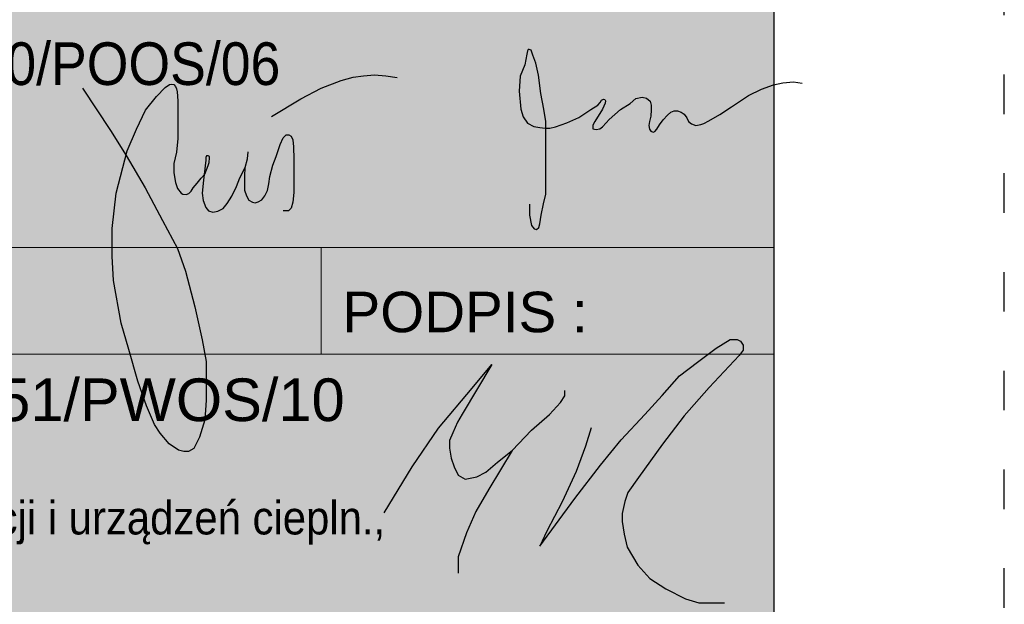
# Model space of a CAD drawing. Header units: metres. Extents: x 7454870 to 7460959, y 5886692 to 5887063.
# Tile 43 of 55: x 7458062.27 to 7458065.26, y 5886830.73 to 5886832.51. Entities that reach past the tile are written whole.
import ezdxf

# ---------------------------------------------------------------- set-up
doc = ezdxf.new("R2010")
doc.units = ezdxf.units.M
doc.header["$MEASUREMENT"] = 0
doc.linetypes.add('ACAD_ISO03W100', pattern=[30, 12, -18])
doc.layers.get('0').update_dxf_attribs({"color": 210, "linetype": 'CONTINUOUS', "lineweight": 100})
doc.layers.add('^ ramka cienka', color=1, linetype='CONTINUOUS')
doc.layers.add('^ ramka podpisy', color=5, linetype='CONTINUOUS')
doc.styles.add('GENERATED_STYLE_3', font='arial.ttf')

# ---------------------------------------------------------------- blocks, each defined once
blk = doc.blocks.new('A3_poziomo_05')
at = {"layer": '^ ramka cienka', "color": 8, "linetype": 'ACAD_ISO03W100'}
blk.add_line((136976.59, 148649.6, 0), (136976.59, 151619.6, 0), dxfattribs=at)
at = {"layer": '^ ramka cienka', "color": 215}
blk.add_line((136906.59, 148714.6, 0), (136906.59, 151554.6, 0), dxfattribs=at)
blk = doc.blocks.new('Paweł Tomaszewski')
at = {"layer": '^ ramka podpisy'}
for points in [[(198.74, -51.62), (198.74, -56.48), (199.66, -61.06), (200.84, -62.64), (201.89, -62.83), (202.94, -62.03), (203.45, -60.44), (203.95, -56.54), (204.96, -51.48), (206.08, -47.22), (206.08, -41.96), (206.08, -32.21), (206.08, -21.93), (206.08, -14.82), (205.16, -9.37), (203.89, -2.41), (202.77, 5.73), (201.66, 11.02), (200.34, 14.62), (199.47, 16.81), (198.67, 17.13), (198.26, 17.13), (197.95, 16.51), (197.67, 15.08), (196.74, 10.29), (194.71, 5.29), (194.26, -1.46), (194.94, -9.41), (196.02, -12.78), (197.91, -15.62), (200.7, -17.06), (203.36, -17.56), (205.7, -17.87), (207.86, -17.87), (210.34, -17.29), (215.4, -15.53), (220.71, -13.15), (226.12, -9.54), (229.22, -7.65), (230.16, -6.47), (230.79, -5.33), (231.68, -4.92), (232.34, -5.11), (232.63, -5.74), (232.47, -6.75), (231.27, -9.34), (227.82, -14.87), (227.03, -16.55), (227.03, -18.16), (228.39, -18.48), (230.03, -18.1), (231.3, -17.25), (232.91, -15.44), (234.21, -13.93), (239.32, -9.62), (243.52, -6.84), (246.12, -4.66), (248.96, -4.03), (250.89, -4.5), (252.44, -5.86), (252.95, -7.6), (252.95, -9.69), (252.7, -12.53), (252.19, -14.85), (251.84, -16.65), (252.13, -18.34), (252.81, -19.2), (253.75, -19.56), (254.57, -19.4), (255.46, -18.36), (256.64, -16.43), (258.19, -14.16), (260.23, -12.08), (261.66, -10.7), (263.09, -10.21), (264.62, -10.21), (266.31, -10.72), (267.57, -11.67), (268.73, -13.27), (269.46, -14.85), (270.93, -15.96), (272.86, -16.62), (275.09, -16.27), (276.33, -15.71), (278.6, -14.54), (283.51, -11.71), (288.67, -8.34), (296.22, -3.29), (301.96, -0.45), (307.31, 1.48), (311.51, 2.34), (316.29, 2.73), (320.04, 2.22)], [(84.02, -12.6), (97.08, -4.75), (106.18, -0.12), (114.94, 3.35), (120.32, 4.76), (124.95, 5.42), (129.83, 5.91), (134.87, 5.42), (139.99, 4.67)], [(0, 0), (12.35, -18.85), (19.31, -30.07), (27.84, -44.43), (35.54, -58.93), (42.16, -71.37), (45.79, -81.46), (49.89, -97.22), (53.14, -111.99), (54.91, -121.51), (54.91, -129.92), (54.91, -138.75), (54.37, -147.54), (51.99, -155.23), (49.4, -160.19), (47.03, -161.65), (45.05, -161.65), (42.64, -161), (38.48, -158.25), (34.44, -153.37), (31.99, -149.59), (28.47, -141.25), (24.48, -130.38), (20.49, -116.29), (17.17, -104.56), (13.69, -85.6), (13.09, -74.76), (13.09, -62.41), (14.97, -46.75), (19.83, -27.98), (23.93, -18.31), (28.02, -9.85), (32.79, -3.82), (36.68, 0.27), (38.57, 1.56), (39.58, 1.74), (40.5, 1.51), (41.26, 0.65), (41.71, -0.38), (41.97, -1.74), (42.29, -5.71), (42.29, -9.61), (42.29, -14.14), (42.29, -22.4), (41.78, -28.46), (40.57, -33.56), (40.57, -37.65), (41.29, -41.97), (42.14, -44.67), (43.75, -46.68), (44.56, -47.16), (46, -47.35), (47.23, -46.83), (48.31, -45.87), (49.22, -44.4), (50.87, -42.25), (52.74, -40.13), (54.34, -38.32), (55.78, -34.49), (56.21, -33.11), (56.49, -31.1), (56.49, -30.45), (55.81, -30.21), (55.1, -30.21), (54.73, -30.9), (54.73, -32.05), (53.83, -41.02), (53.22, -46.79), (53.6, -50.04), (54.78, -53.06), (56.05, -54.57), (57.89, -55.18), (60.11, -54.76), (62.47, -53.53), (64.36, -51.32), (66.38, -48.06)], [(72.21, -35.45), (71.98, -38.99), (71.98, -42.48), (71.98, -45.46), (72.82, -47.92), (73.96, -49.9), (75.51, -50.82), (76.76, -51.04), (78.08, -50.67), (79.66, -49.65), (81.06, -47.96), (82.23, -45.49), (82.75, -42.67), (83.3, -39.36), (84.63, -34.31), (86.1, -30.46), (87.83, -25.09), (89.26, -22.19), (90.47, -20.83), (91.68, -20.83), (92.71, -21.38), (93.49, -23.11), (93.74, -26.19), (94, -31.63), (94, -41.34), (94, -46.4), (93.47, -50.71), (92.73, -53.35), (91.57, -54.65), (89.16, -54.65)], [(66.38, -48.06), (68.46, -43.72), (69.94, -39.95), (72.3, -35.28), (73.36, -31.51), (73.66, -28.32)]]:
    blk.add_lwpolyline(points, dxfattribs=at)
blk = doc.blocks.new('Jarosław Rutkowski')
at = {"layer": '^ ramka podpisy', "lineweight": 30}
for points in [[(97.19, 39.94), (94.56, 31.37), (90.16, 19.51), (83.57, 5.24), (76.32, -8.6), (73.02, -15.63), (89.5, 6.77), (101.59, 22.37), (111.26, 34.23), (122.33, 46.12), (130.54, 55.08), (138.57, 64.29), (146.99, 70.76), (155.84, 77.24), (162.32, 81.34), (165.67, 81.34), (167.29, 80.58), (168.48, 78.75), (168.48, 76.27), (166.64, 73.89), (152.5, 58.78), (140.83, 45.5), (130.56, 32.29), (119.44, 16.64), (114.44, 9.62), (112.96, 5.42), (111.66, -0.2), (111.66, -4.08), (112.64, -9.96), (114.04, -16.11), (119.12, -24.53), (124.73, -30.79), (132.18, -35.65), (141.47, -40.29), (147.63, -42.13), (155.83, -42.13), (159.72, -42.13)], [(0, 0), (13.13, 21.7), (25.49, 39.7), (41.3, 58.57), (50.6, 69.67), (36.65, 46.33), (34.42, 42.6), (32.24, 37.64), (30.66, 34.05), (30.66, 30.42), (31.5, 25.65), (32.85, 21.61), (34.69, 17.69), (38.12, 15.85), (43.5, 16.96), (47.79, 19.16), (53.18, 23.81), (60.04, 29.32), (69.22, 38.86), (77.55, 46.21), (82.81, 51.72), (84.77, 54.9), (84.77, 57.35)], [(60.04, 29.32), (49.15, 11.17), (43.03, 0.64), (38.62, -9.39), (34.82, -20.53), (34.82, -28.24)]]:
    blk.add_lwpolyline(points, dxfattribs=at)

msp = doc.modelspace()

# ---------------------------------------------------------------- hatches: boundary and pattern name
at = {"lineweight": 5}
h = msp.add_hatch(color=8, dxfattribs=at)
h.dxf.hatch_style = 1
h.set_gradient(color1=(255, 255, 255), tint=1, name='CURVED')
h.paths.add_polyline_path([(7458058.7311, 5886848.901), (7458064.5631, 5886848.901), (7458064.5628, 5886823.8733), (7458058.7308, 5886823.8733)])

# ---------------------------------------------------------------- linework, layer by layer
at = {"color": 18, "linetype": 'Continuous', "lineweight": 13, "true_color": 0x000000}
for p, q in [((7458058.7308, 5886831.8178), (7458064.5628, 5886831.8178)), ((7458063.1858, 5886831.8178), (7458063.1858, 5886831.4938)), ((7458058.7308, 5886831.4938), (7458064.5628, 5886831.4938))]:
    msp.add_line(p, q, dxfattribs=at)
at = {"color": 18, "linetype": 'Continuous', "lineweight": 13, "true_color": 0x000000, "elevation": 0, "flags": 128}
msp.add_lwpolyline([(7458058.7308, 5886848.7764), (7458064.5628, 5886848.7764), (7458064.5628, 5886823.8733), (7458058.7308, 5886823.8733)], close=True, dxfattribs=at)

# ---------------------------------------------------------------- block references
at = {"layer": '^ ramka cienka', "xscale": 0.01, "yscale": 0.01, "zscale": 0.01}
msp.add_blockref('A3_poziomo_05', (7456695.4969, 5885336.7273, 0), dxfattribs=at)
at = {"layer": '^ ramka podpisy', "color": 18, "true_color": 0x000000, "xscale": 0.006834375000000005, "yscale": 0.006834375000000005, "zscale": 0.006834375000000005}
msp.add_blockref('Paweł Tomaszewski', (7458062.4605, 5886832.3024), dxfattribs=at)
at = {"layer": '^ ramka podpisy', "color": 18, "lineweight": 30, "true_color": 0x000000, "xscale": 0.006480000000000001, "yscale": 0.006480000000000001, "zscale": 0.006480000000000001}
msp.add_blockref('Jarosław Rutkowski', (7458063.377, 5886831.0113), dxfattribs=at)

# ---------------------------------------------------------------- texts
at = {"color": 18, "linetype": 'Continuous', "lineweight": 13, "true_color": 0x000000, "attachment_point": 4, "style": 'GENERATED_STYLE_3'}
for s, insert, char_height in [('\\A1;{\\W0.900000x;\\pql;\\fArial|b0|i0|c238|p38;KUP/0070/POOS/06}', (7458061.5763, 5886832.3754), 0.1296), ('\\A1;{\\pql;\\fArial|b0|i0|c238|p38;PODPIS :}', (7458063.2506, 5886831.6211), 0.12312), ('\\A1;{\\pql;\\fArial|b0|i0|c238|p38;KUP/0151/PWOS/10}', (7458061.5768, 5886831.3543), 0.1296)]:
    msp.add_mtext(s, dxfattribs=dict(at, insert=insert, char_height=char_height))
at = {"color": 18, "linetype": 'Continuous', "lineweight": 13, "true_color": 0x000000, "insert": (7458058.7887, 5886831.0847), "char_height": 0.14175, "width": 4.801215, "attachment_point": 4, "line_spacing_factor": 0.875182, "style": 'GENERATED_STYLE_3'}
msp.add_mtext('\\A1;{\\W0.900000x;\\pql;\\fArial|b0|i0|c238|p38;mgr inż. Marcin Behrendt\\P\\pql;\\fArial|b0|i0|c238|p38;\\H0.714286x;upr. bud. do projektowania i kierowania robotami \\P\\pql;\\fArial|b0|i0|c238|p38;bud. bez ograniczeń w specjaln. inst. w zakresie sieci instalacji i urządzeń ciepln., went., gazowych, wodociągowych i kanalizacyjnych}', dxfattribs=at)

doc.saveas('drawing.dxf')
